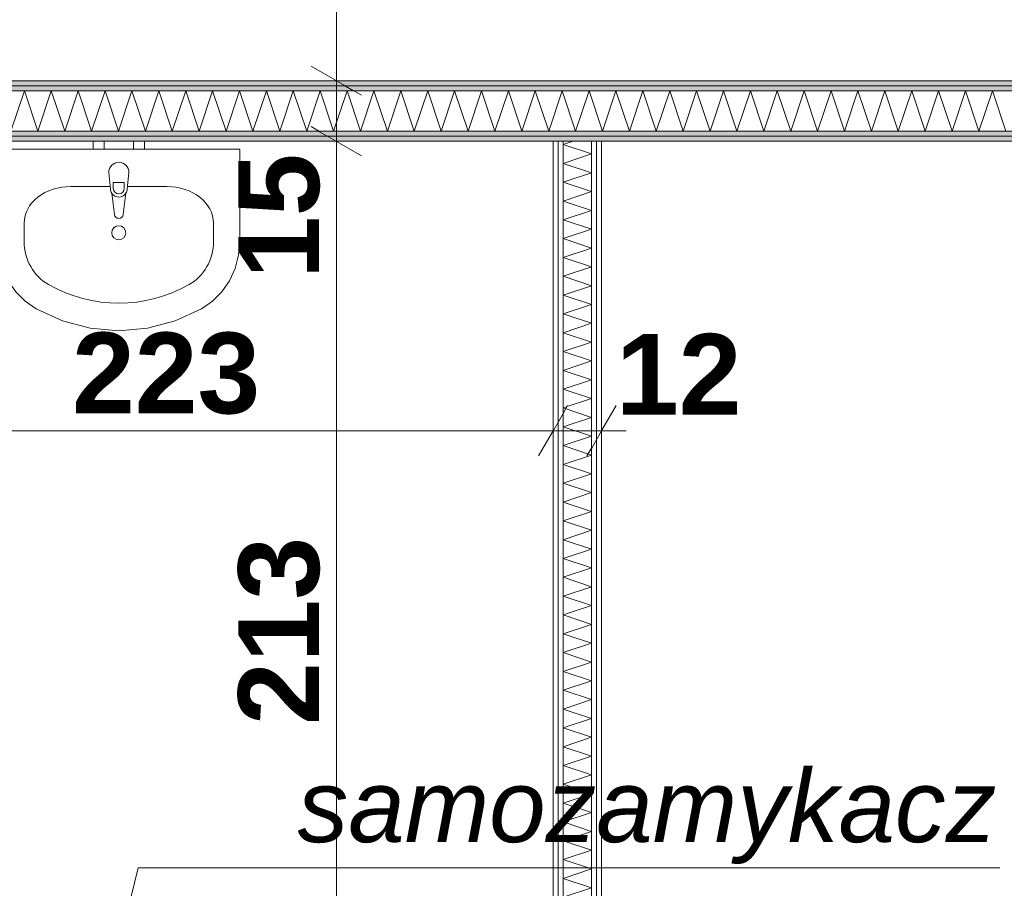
# Model space of a CAD drawing. Extents: x -7314 to 11761, y 144 to 9383.
# Tile 66 of 193: x 1191 to 1435, y 4007 to 4223. Entities that reach past the tile are written whole.
import ezdxf
from ezdxf.xclip import XClip

# ---------------------------------------------------------------- set-up
doc = ezdxf.new("R2010")
doc.units = 0
doc.header["$MEASUREMENT"] = 0
doc.header["$XCLIPFRAME"] = 0
doc.linetypes.add('Wipeout_Contour', pattern=[20000, 0, -20000])
for name, color, linetype in [('FORMA - Arch 01 - 220-A Ściany', 7, 'Continuous'), ('FORMA - Arch 01 - 540-I Ogrzewanie', 7, 'Continuous'), ('FORMA - Arch 02 - Strefy', 7, 'Continuous'), ('FORMA - Arch 04 - Wymiary i opisy ppoż', 7, 'Continuous'), ('FORMA - Arch 04 - Wymiary ogólne', 7, 'Continuous')]:
    doc.layers.add(name, color=color, linetype=linetype)
doc.styles.add('STYL_AUTOMATYCZNY_1', font='arial.ttf')
doc.styles.add('STYL_AUTOMATYCZNY_9', font='arial.ttf')
pattern_1 = [(0, (4185.3, -5972.398), (0, 7.5), [0, -7.5])]

# ---------------------------------------------------------------- blocks, each defined once
blk = doc.blocks.new('*X44')
at = {"layer": 'FORMA - Arch 01 - 220-A Ściany', "color": 7, "linetype": 'Continuous', "lineweight": 5, "ltscale": 0.025}
for p, q in [((1188.63, 4194.93), (1191.97, 4204.93)), ((1191.97, 4204.93), (1195.3, 4194.93)), ((1195.3, 4194.93), (1198.63, 4204.93)), ((1198.63, 4204.93), (1201.97, 4194.93)), ((1201.97, 4194.93), (1205.3, 4204.93)), ((1205.3, 4204.93), (1208.63, 4194.93)), ((1208.63, 4194.93), (1211.97, 4204.93)), ((1211.97, 4204.93), (1215.3, 4194.93)), ((1215.3, 4194.93), (1218.63, 4204.93)), ((1218.63, 4204.93), (1221.97, 4194.93)), ((1221.97, 4194.93), (1225.3, 4204.93)), ((1225.3, 4204.93), (1228.63, 4194.93)), ((1228.63, 4194.93), (1231.97, 4204.93)), ((1231.97, 4204.93), (1235.3, 4194.93)), ((1235.3, 4194.93), (1238.63, 4204.93)), ((1238.63, 4204.93), (1241.97, 4194.93)), ((1241.97, 4194.93), (1245.3, 4204.93)), ((1245.3, 4204.93), (1248.63, 4194.93)), ((1248.63, 4194.93), (1251.97, 4204.93)), ((1251.97, 4204.93), (1255.3, 4194.93)), ((1255.3, 4194.93), (1258.63, 4204.93)), ((1258.63, 4204.93), (1261.97, 4194.93)), ((1261.97, 4194.93), (1265.3, 4204.93)), ((1265.3, 4204.93), (1268.63, 4194.93)), ((1268.63, 4194.93), (1271.97, 4204.93)), ((1271.97, 4204.93), (1275.3, 4194.93)), ((1275.3, 4194.93), (1278.63, 4204.93)), ((1278.63, 4204.93), (1281.97, 4194.93)), ((1281.97, 4194.93), (1285.3, 4204.93)), ((1285.3, 4204.93), (1288.63, 4194.93)), ((1288.63, 4194.93), (1291.97, 4204.93)), ((1291.97, 4204.93), (1295.3, 4194.93)), ((1295.3, 4194.93), (1298.63, 4204.93)), ((1298.63, 4204.93), (1301.97, 4194.93)), ((1301.97, 4194.93), (1305.3, 4204.93)), ((1305.3, 4204.93), (1308.63, 4194.93)), ((1308.63, 4194.93), (1311.97, 4204.93)), ((1311.97, 4204.93), (1315.3, 4194.93)), ((1315.3, 4194.93), (1318.63, 4204.93)), ((1318.63, 4204.93), (1321.97, 4194.93)), ((1321.97, 4194.93), (1325.3, 4204.93)), ((1325.3, 4204.93), (1328.63, 4194.93)), ((1328.63, 4194.93), (1331.97, 4204.93)), ((1331.97, 4204.93), (1335.3, 4194.93)), ((1335.3, 4194.93), (1338.63, 4204.93)), ((1338.63, 4204.93), (1341.97, 4194.93)), ((1341.97, 4194.93), (1345.3, 4204.93)), ((1345.3, 4204.93), (1348.63, 4194.93)), ((1348.63, 4194.93), (1351.97, 4204.93)), ((1351.97, 4204.93), (1355.3, 4194.93)), ((1355.3, 4194.93), (1358.63, 4204.93)), ((1358.63, 4204.93), (1361.97, 4194.93)), ((1361.97, 4194.93), (1365.3, 4204.93)), ((1365.3, 4204.93), (1368.63, 4194.93)), ((1368.63, 4194.93), (1371.97, 4204.93)), ((1371.97, 4204.93), (1375.3, 4194.93)), ((1375.3, 4194.93), (1378.63, 4204.93)), ((1378.63, 4204.93), (1381.97, 4194.93)), ((1381.97, 4194.93), (1385.3, 4204.93)), ((1385.3, 4204.93), (1388.63, 4194.93)), ((1388.63, 4194.93), (1391.97, 4204.93)), ((1391.97, 4204.93), (1395.3, 4194.93)), ((1395.3, 4194.93), (1398.63, 4204.93)), ((1398.63, 4204.93), (1401.97, 4194.93)), ((1401.97, 4194.93), (1405.3, 4204.93)), ((1405.3, 4204.93), (1408.63, 4194.93)), ((1408.63, 4194.93), (1411.97, 4204.93)), ((1411.97, 4204.93), (1415.3, 4194.93)), ((1415.3, 4194.93), (1418.63, 4204.93)), ((1418.63, 4204.93), (1421.97, 4194.93)), ((1421.97, 4194.93), (1425.3, 4204.93)), ((1425.3, 4204.93), (1428.63, 4194.93)), ((1428.63, 4194.93), (1431.97, 4204.93)), ((1431.97, 4204.93), (1435.3, 4194.93))]:
    blk.add_line(p, q, dxfattribs=at)
blk = doc.blocks.new('*X48')
at = {"layer": 'FORMA - Arch 01 - 220-A Ściany', "color": 7, "linetype": 'Continuous', "lineweight": 5, "ltscale": 0.025}
for p, q in [((1328.02, 4192.43), (1325.54, 4191.6)), ((1325.54, 4191.6), (1332.54, 4189.27)), ((1332.54, 4189.27), (1325.54, 4186.94)), ((1325.54, 4186.94), (1332.54, 4184.6)), ((1332.54, 4184.6), (1325.54, 4182.27)), ((1325.54, 4182.27), (1332.54, 4179.94)), ((1332.54, 4179.94), (1325.54, 4177.6)), ((1325.54, 4177.6), (1332.54, 4175.27)), ((1332.54, 4175.27), (1325.54, 4172.94)), ((1325.54, 4172.94), (1332.54, 4170.6)), ((1332.54, 4170.6), (1325.54, 4168.27)), ((1325.54, 4168.27), (1332.54, 4165.94)), ((1332.54, 4165.94), (1325.54, 4163.6)), ((1325.54, 4163.6), (1332.54, 4161.27)), ((1332.54, 4161.27), (1325.54, 4158.94)), ((1325.54, 4158.94), (1332.54, 4156.6)), ((1332.54, 4156.6), (1325.54, 4154.27)), ((1325.54, 4154.27), (1332.54, 4151.94)), ((1332.54, 4151.94), (1325.54, 4149.6)), ((1325.54, 4149.6), (1332.54, 4147.27)), ((1332.54, 4147.27), (1325.54, 4144.94)), ((1325.54, 4144.94), (1332.54, 4142.6)), ((1332.54, 4142.6), (1325.54, 4140.27)), ((1325.54, 4140.27), (1332.54, 4137.94)), ((1332.54, 4137.94), (1325.54, 4135.6)), ((1325.54, 4135.6), (1332.54, 4133.27)), ((1332.54, 4133.27), (1325.54, 4130.94)), ((1325.54, 4130.94), (1332.54, 4128.6)), ((1332.54, 4128.6), (1325.54, 4126.27)), ((1325.54, 4126.27), (1332.54, 4123.94)), ((1332.54, 4123.94), (1325.54, 4121.6)), ((1325.54, 4121.6), (1332.54, 4119.27)), ((1332.54, 4119.27), (1325.54, 4116.94)), ((1325.54, 4116.94), (1332.54, 4114.6)), ((1332.54, 4114.6), (1325.54, 4112.27)), ((1325.54, 4112.27), (1332.54, 4109.94)), ((1332.54, 4109.94), (1325.54, 4107.6)), ((1325.54, 4107.6), (1332.54, 4105.27)), ((1332.54, 4105.27), (1325.54, 4102.94)), ((1325.54, 4102.94), (1332.54, 4100.6)), ((1332.54, 4100.6), (1325.54, 4098.27)), ((1325.54, 4098.27), (1332.54, 4095.94)), ((1332.54, 4095.94), (1325.54, 4093.6)), ((1325.54, 4093.6), (1332.54, 4091.27)), ((1332.54, 4091.27), (1325.54, 4088.94)), ((1325.54, 4088.94), (1332.54, 4086.6)), ((1332.54, 4086.6), (1325.54, 4084.27)), ((1325.54, 4084.27), (1332.54, 4081.94)), ((1332.54, 4081.94), (1325.54, 4079.6)), ((1325.54, 4079.6), (1332.54, 4077.27)), ((1332.54, 4077.27), (1325.54, 4074.94)), ((1325.54, 4074.94), (1332.54, 4072.6)), ((1332.54, 4072.6), (1325.54, 4070.27)), ((1325.54, 4070.27), (1332.54, 4067.94)), ((1332.54, 4067.94), (1325.54, 4065.6)), ((1325.54, 4065.6), (1332.54, 4063.27)), ((1332.54, 4063.27), (1325.54, 4060.94)), ((1325.54, 4060.94), (1332.54, 4058.6)), ((1332.54, 4058.6), (1325.54, 4056.27)), ((1325.54, 4056.27), (1332.54, 4053.94)), ((1332.54, 4053.94), (1325.54, 4051.6)), ((1325.54, 4051.6), (1332.54, 4049.27)), ((1332.54, 4049.27), (1325.54, 4046.94)), ((1325.54, 4046.94), (1332.54, 4044.6)), ((1332.54, 4044.6), (1325.54, 4042.27)), ((1325.54, 4042.27), (1332.54, 4039.94)), ((1332.54, 4039.94), (1325.54, 4037.6)), ((1325.54, 4037.6), (1332.54, 4035.27)), ((1332.54, 4035.27), (1325.54, 4032.94)), ((1325.54, 4032.94), (1332.54, 4030.6)), ((1332.54, 4030.6), (1325.54, 4028.27)), ((1325.54, 4028.27), (1332.54, 4025.94)), ((1332.54, 4025.94), (1325.54, 4023.6)), ((1325.54, 4023.6), (1332.54, 4021.27)), ((1332.54, 4021.27), (1325.54, 4018.94)), ((1325.54, 4018.94), (1332.54, 4016.6)), ((1332.54, 4016.6), (1325.54, 4014.27)), ((1325.54, 4014.27), (1332.54, 4011.94)), ((1332.54, 4011.94), (1325.54, 4009.6)), ((1325.54, 4009.6), (1332.54, 4007.27)), ((1332.54, 4007.27), (1325.54, 4004.94))]:
    blk.add_line(p, q, dxfattribs=at)
blk = doc.blocks.new('Rysunek_1_1', base_point=(4185.3, -5972.4))
at = {"layer": 'FORMA - Arch 04 - Wymiary ogólne', "color": 154, "linetype": 'Continuous', "lineweight": 13, "insert": (1338.65, 4124.63), "char_height": 20, "width": 30.509, "attachment_point": 7, "style": 'STYL_AUTOMATYCZNY_9'}
blk.add_mtext('\\A1;{\\pql;\\fArial|b1|i0|c238|p0;\\W1.000000;12}', dxfattribs=at)
at = {"color": 254, "linetype": 'Wipeout_Contour', "lineweight": 0, "ltscale": 19431.659416}
blk.add_wipeout([(3398.04, 4207.43), (929.04, 4207.43), (929.04, 4206.18), (3398.04, 4206.18)], dxfattribs=at).dxf.layer = 'FORMA - Arch 01 - 220-A Ściany'
at = {"color": 254, "linetype": 'Wipeout_Contour', "lineweight": 0, "ltscale": 21054.851086}
blk.add_wipeout([(1323.04, 4192.43), (914.04, 4192.43), (914.04, 3979.19), (954.04, 3979.19), (1323.04, 3979.19)], dxfattribs=at).dxf.layer = 'FORMA - Arch 02 - Strefy'
at = {"layer": 'FORMA - Arch 01 - 220-A Ściany', "linetype": 'Continuous', "lineweight": 5}
h = blk.add_hatch(dxfattribs=at)
h.set_pattern_fill('Gips_0001', style=0, pattern_type=2)
h.set_pattern_definition(pattern_1)
h.paths.add_polyline_path([(3398.04, 4207.43), (929.04, 4207.43), (929.04, 4206.18), (3398.04, 4206.18)])
at = {"layer": 'FORMA - Arch 01 - 220-A Ściany', "color": 7, "linetype": 'Continuous', "lineweight": 15, "ltscale": 0.025, "flags": 128}
blk.add_lwpolyline([(3398.04, 4207.43), (929.04, 4207.43)], dxfattribs=at)
at = {"layer": 'FORMA - Arch 04 - Wymiary i opisy ppoż', "color": 1, "linetype": 'Continuous', "lineweight": 13, "ltscale": 0.025}
for p, q in [((1213.05, 3983.07), (1220.17, 4012.19)), ((1220.17, 4012.19), (1255.69, 4012.19))]:
    blk.add_line(p, q, dxfattribs=at)
at = {"layer": 'FORMA - Arch 04 - Wymiary ogólne', "color": 154, "linetype": 'Continuous', "lineweight": 13, "ltscale": 0.025}
for p, q in [((1269.31, 4207.43), (1269.31, 7495.29)), ((1278.68, 4207.43), (1259.93, 4207.43))]:
    blk.add_line(p, q, dxfattribs=at)
at = {"layer": 'FORMA - Arch 04 - Wymiary ogólne', "color": 154, "linetype": 'Continuous', "lineweight": 13, "insert": (1265.31, 4047.67), "char_height": 20, "width": 45.7634, "attachment_point": 7, "rotation": 90, "style": 'STYL_AUTOMATYCZNY_9'}
blk.add_mtext('\\A1;{\\pql;\\fArial|b1|i0|c238|p0;\\W1.000000;213}', dxfattribs=at)
at = {"color": 254, "linetype": 'Wipeout_Contour', "lineweight": 0, "ltscale": 19463.725434}
blk.add_wipeout([(1099.79, 4192.43), (3398.04, 4192.43), (3398.04, 4193.68), (1099.79, 4193.68)], dxfattribs=at).dxf.layer = 'FORMA - Arch 01 - 220-A Ściany'
at = {"layer": 'FORMA - Arch 01 - 220-A Ściany', "linetype": 'Continuous', "lineweight": 5}
h = blk.add_hatch(dxfattribs=at)
h.set_pattern_fill('Gips_0001', style=0, pattern_type=2)
h.set_pattern_definition(pattern_1)
h.paths.add_polyline_path([(1099.79, 4192.43), (3398.04, 4192.43), (3398.04, 4193.68), (1099.79, 4193.68)])
at = {"layer": 'FORMA - Arch 01 - 220-A Ściany', "color": 7, "linetype": 'Continuous', "lineweight": 15, "ltscale": 0.025, "flags": 128}
blk.add_lwpolyline([(1099.79, 4192.43), (3398.04, 4192.43)], dxfattribs=at)
at = {"layer": 'FORMA - Arch 04 - Wymiary ogólne', "color": 154, "linetype": 'Continuous', "lineweight": 13, "ltscale": 0.025}
for p, q in [((1278.68, 4192.43), (1259.93, 4192.43)), ((1269.31, 3979.19), (1269.31, 4192.43))]:
    blk.add_line(p, q, dxfattribs=at)
at = {"color": 254, "linetype": 'Wipeout_Contour', "lineweight": 0, "ltscale": 19427.273492}
blk.add_wipeout([(3398.04, 4206.18), (929.04, 4206.18), (929.04, 4204.93), (3398.04, 4204.93)], dxfattribs=at).dxf.layer = 'FORMA - Arch 01 - 220-A Ściany'
at = {"layer": 'FORMA - Arch 01 - 220-A Ściany', "linetype": 'Continuous', "lineweight": 5}
h = blk.add_hatch(dxfattribs=at)
h.set_pattern_fill('Gips_0001', style=0, pattern_type=2)
h.set_pattern_definition(pattern_1)
h.paths.add_polyline_path([(3398.04, 4206.18), (929.04, 4206.18), (929.04, 4204.93), (3398.04, 4204.93)])
at = {"layer": 'FORMA - Arch 01 - 220-A Ściany', "color": 7, "linetype": 'Continuous', "lineweight": 13, "ltscale": 0.025}
blk.add_line((3398.04, 4206.18), (929.04, 4206.18), dxfattribs=at)
at = {"color": 254, "linetype": 'Wipeout_Contour', "lineweight": 0, "ltscale": 19467.452305}
blk.add_wipeout([(1098.54, 4193.68), (3398.04, 4193.68), (3398.04, 4194.93), (1098.54, 4194.93)], dxfattribs=at).dxf.layer = 'FORMA - Arch 01 - 220-A Ściany'
at = {"color": 254, "linetype": 'Wipeout_Contour', "lineweight": 0, "ltscale": 17179.967231}
blk.add_wipeout([(1324.29, 3979.19), (1324.29, 4192.43), (1323.04, 4192.43), (1323.04, 3979.19)], dxfattribs=at).dxf.layer = 'FORMA - Arch 01 - 220-A Ściany'
at = {"color": 254, "linetype": 'Wipeout_Contour', "lineweight": 0, "ltscale": 17135.906397}
blk.add_wipeout([(1333.79, 3948.92), (1335.04, 3948.92), (1335.04, 4192.43), (1333.79, 4192.43)], dxfattribs=at).dxf.layer = 'FORMA - Arch 01 - 220-A Ściany'
at = {"color": 254, "linetype": 'Wipeout_Contour', "lineweight": 0, "ltscale": 17450.764531}
blk.add_wipeout([(1209.02, 4190.43), (1211.72, 4190.43), (1211.72, 4192.43), (1209.02, 4192.43)], dxfattribs=at).dxf.layer = 'FORMA - Arch 01 - 540-I Ogrzewanie'
at = {"color": 254, "linetype": 'Wipeout_Contour', "lineweight": 0, "ltscale": 17461.904314}
blk.add_wipeout([(1219.02, 4190.43), (1221.72, 4190.43), (1221.72, 4192.43), (1219.02, 4192.43)], dxfattribs=at).dxf.layer = 'FORMA - Arch 01 - 540-I Ogrzewanie'
at = {"layer": 'FORMA - Arch 01 - 220-A Ściany', "linetype": 'Continuous', "lineweight": 5}
h = blk.add_hatch(dxfattribs=at)
h.set_pattern_fill('Gips_0001', style=0, pattern_type=2)
h.set_pattern_definition(pattern_1)
h.paths.add_polyline_path([(1098.54, 4193.68), (3398.04, 4193.68), (3398.04, 4194.93), (1098.54, 4194.93)])
h = blk.add_hatch(dxfattribs=at)
h.set_pattern_fill('Gips_0001', style=0, pattern_type=2)
h.set_pattern_definition(pattern_1)
h.paths.add_polyline_path([(1324.29, 3979.19), (1324.29, 4192.43), (1323.04, 4192.43), (1323.04, 3979.19)])
h = blk.add_hatch(dxfattribs=at)
h.set_pattern_fill('Gips_0001', style=0, pattern_type=2)
h.set_pattern_definition(pattern_1)
h.paths.add_polyline_path([(1333.79, 3948.92), (1335.04, 3948.92), (1335.04, 4192.43), (1333.79, 4192.43)])
at = {"layer": 'FORMA - Arch 01 - 220-A Ściany', "color": 7, "linetype": 'Continuous', "lineweight": 13, "ltscale": 0.025}
blk.add_line((1098.54, 4193.68), (3398.04, 4193.68), dxfattribs=at)
at = {"layer": 'FORMA - Arch 01 - 220-A Ściany', "color": 7, "linetype": 'Continuous', "lineweight": 15, "ltscale": 0.025, "flags": 128}
for points in [[(1323.04, 4192.43), (1323.04, 3979.19)], [(1335.04, 3948.92), (1335.04, 4192.43)]]:
    blk.add_lwpolyline(points, dxfattribs=at)
at = {"layer": 'FORMA - Arch 01 - 540-I Ogrzewanie', "color": 6, "linetype": 'Continuous', "lineweight": 15, "ltscale": 0.025, "flags": 128}
for points in [[(1209.02, 4190.43), (1211.72, 4190.43), (1211.72, 4192.43), (1209.02, 4192.43)], [(1219.02, 4190.43), (1221.72, 4190.43), (1221.72, 4192.43), (1219.02, 4192.43)]]:
    blk.add_lwpolyline(points, close=True, dxfattribs=at)
at = {"layer": 'FORMA - Arch 04 - Wymiary ogólne', "color": 154, "linetype": 'Continuous', "lineweight": 13, "ltscale": 0.025}
for p, q in [((1323.04, 4130), (1323.04, 4111.26)), ((1335.04, 4130), (1335.04, 4111.26)), ((1323.04, 4120.63), (1099.79, 4120.63)), ((1341.15, 4120.63), (1335.04, 4120.63))]:
    blk.add_line(p, q, dxfattribs=at)
at = {"color": 254, "linetype": 'Wipeout_Contour', "lineweight": 0, "ltscale": 19486.448802}
blk.add_wipeout([(1097.29, 4194.93), (3398.04, 4194.93), (3398.04, 4204.93), (1097.29, 4204.93)], dxfattribs=at).dxf.layer = 'FORMA - Arch 01 - 220-A Ściany'
at = {"color": 254, "linetype": 'Wipeout_Contour', "lineweight": 0, "ltscale": 17179.137654}
blk.add_wipeout([(1325.54, 3977.94), (1325.54, 4192.43), (1324.29, 4192.43), (1324.29, 3977.94)], dxfattribs=at).dxf.layer = 'FORMA - Arch 01 - 220-A Ściany'
at = {"color": 254, "linetype": 'Wipeout_Contour', "lineweight": 0, "ltscale": 17134.348483}
blk.add_wipeout([(1332.54, 3948.92), (1333.79, 3948.92), (1333.79, 4192.43), (1332.54, 4192.43)], dxfattribs=at).dxf.layer = 'FORMA - Arch 01 - 220-A Ściany'
at = {"color": 254, "linetype": 'Wipeout_Contour', "lineweight": 0, "ltscale": 90982.541524}
blk.add_wipeout([(1185.37, 4190.43), (1185.37, 4167.52), (1185.66, 4164.15), (1186.52, 4160.88), (1187.92, 4157.83), (1189.82, 4155.09), (1192.16, 4152.74), (1194.86, 4150.87), (1201.38, 4147.87), (1208.28, 4146.04), (1215.37, 4145.43), (1222.47, 4146.04), (1229.37, 4147.87), (1235.89, 4150.87), (1238.59, 4152.74), (1240.92, 4155.09), (1242.82, 4157.83), (1244.23, 4160.88), (1245.08, 4164.15), (1245.37, 4167.52), (1245.37, 4190.43)], dxfattribs=at).dxf.layer = 'FORMA - Arch 01 - 540-I Ogrzewanie'
at = {"layer": 'FORMA - Arch 01 - 220-A Ściany', "linetype": 'Continuous', "lineweight": 5}
h = blk.add_hatch(dxfattribs=at)
h.set_pattern_fill('Gips_0001', style=0, pattern_type=2)
h.set_pattern_definition(pattern_1)
h.paths.add_polyline_path([(1325.54, 3977.94), (1325.54, 4192.43), (1324.29, 4192.43), (1324.29, 3977.94)])
h = blk.add_hatch(dxfattribs=at)
h.set_pattern_fill('Gips_0001', style=0, pattern_type=2)
h.set_pattern_definition(pattern_1)
h.paths.add_polyline_path([(1332.54, 3948.92), (1333.79, 3948.92), (1333.79, 4192.43), (1332.54, 4192.43)])
at = {"layer": 'FORMA - Arch 01 - 220-A Ściany', "color": 7, "linetype": 'Continuous', "lineweight": 13, "ltscale": 0.025}
for p, q in [((3398.04, 4204.93), (1097.29, 4204.93)), ((1097.29, 4194.93), (3398.04, 4194.93)), ((1324.29, 4192.43), (1324.29, 3977.94)), ((1333.79, 3948.92), (1333.79, 4192.43))]:
    blk.add_line(p, q, dxfattribs=at)
at = {"layer": 'FORMA - Arch 01 - 220-A Ściany', "color": 7, "linetype": 'Continuous', "lineweight": 15, "ltscale": 0.025, "flags": 128}
for points in [[(1323.04, 4192.43), (1324.29, 4192.43)], [(1333.79, 4192.43), (1335.04, 4192.43)]]:
    blk.add_lwpolyline(points, dxfattribs=at)
at = {"layer": 'FORMA - Arch 01 - 540-I Ogrzewanie', "color": 6, "linetype": 'Continuous', "lineweight": 15, "ltscale": 0.025}
for p, q in [((1227.26, 4181.2), (1203.49, 4181.2)), ((1191.9, 4172.1), (1191.9, 4167.52)), ((1238.85, 4172.1), (1238.85, 4167.52))]:
    blk.add_line(p, q, dxfattribs=at)
at = {"layer": 'FORMA - Arch 01 - 540-I Ogrzewanie', "color": 6, "linetype": 'Continuous', "lineweight": 15, "ltscale": 0.025, "flags": 128}
blk.add_lwpolyline([(1185.37, 4190.43), (1185.37, 4167.52), (1185.66, 4164.15), (1186.52, 4160.88), (1187.92, 4157.83), (1189.82, 4155.09), (1192.16, 4152.74), (1194.86, 4150.87), (1201.38, 4147.87), (1208.28, 4146.04), (1215.37, 4145.43), (1222.47, 4146.04), (1229.37, 4147.87), (1235.89, 4150.87), (1238.59, 4152.74), (1240.92, 4155.09), (1242.82, 4157.83), (1244.23, 4160.88), (1245.08, 4164.15), (1245.37, 4167.52), (1245.37, 4190.43)], close=True, dxfattribs=at)
at = {"layer": 'FORMA - Arch 01 - 540-I Ogrzewanie', "color": 6, "linetype": 'Continuous', "lineweight": 15, "ltscale": 0.025}
blk.add_circle((1215.37, 4169.71), 1.75, dxfattribs=at)
for centre, major_axis, ratio, start_param, end_param in [((1203.5, 4172.1), (11.61, 0), 0.783646, 1.570796, 3.141593), ((1227.24, 4172.1), (11.61, 0), 0.783646, 0, 1.570796), ((1203.49, 4167.52), (0, 12.12), 0.956522, 1.570796, 2.644618), ((1227.26, 4167.52), (0, 12.12), 0.956522, 3.638567, 4.712389), ((1215.37, 4190.43), (0, 38.18), 0.956522, 2.644618, 3.638567)]:
    blk.add_ellipse(centre, major_axis=major_axis, ratio=ratio, start_param=start_param, end_param=end_param, dxfattribs=at)
at = {"layer": 'FORMA - Arch 04 - Wymiary ogólne', "color": 154, "linetype": 'Continuous', "lineweight": 13, "ltscale": 0.025}
for p, q in [((1263.06, 4211.04), (1275.56, 4203.82)), ((1269.31, 4192.43), (1269.31, 4207.43)), ((1263.06, 4196.04), (1275.56, 4188.82))]:
    blk.add_line(p, q, dxfattribs=at)
at = {"color": 7, "linetype": 'Continuous', "lineweight": 13, "ltscale": 0.025}
blk.add_blockref('*X44', (0, 0), dxfattribs=at)
at = {"layer": 'FORMA - Arch 04 - Wymiary ogólne', "color": 154, "linetype": 'Continuous', "lineweight": 13, "insert": (1265.31, 4158.31), "char_height": 20, "width": 30.509, "attachment_point": 7, "rotation": 90, "style": 'STYL_AUTOMATYCZNY_9'}
blk.add_mtext('\\A1;{\\pql;\\fArial|b1|i0|c238|p0;\\W1.000000;15}', dxfattribs=at)
at = {"layer": 'FORMA - Arch 04 - Wymiary ogólne', "color": 154, "linetype": 'Continuous', "lineweight": 13, "insert": (1203.79, 4124.63), "char_height": 20, "width": 45.7634, "attachment_point": 7, "style": 'STYL_AUTOMATYCZNY_9'}
blk.add_mtext('\\A1;{\\pql;\\fArial|b1|i0|c238|p0;\\W1.000000;223}', dxfattribs=at)
at = {"color": 254, "linetype": 'Wipeout_Contour', "lineweight": 0, "ltscale": 17181.8712}
blk.add_wipeout([(1332.54, 3976.69), (1332.54, 4192.43), (1325.54, 4192.43), (1325.54, 3976.69)], dxfattribs=at).dxf.layer = 'FORMA - Arch 01 - 220-A Ściany'
at = {"color": 254, "linetype": 'Wipeout_Contour', "lineweight": 0, "ltscale": 95764.407394}
blk.add_wipeout([(1212.87, 4184.7), (1213.27, 4180.5), (1213.27, 4180.5), (1213.6, 4179.55), (1213.6, 4179.55), (1214.26, 4174.26), (1214.26, 4174.26), (1214.63, 4173.56), (1215.37, 4173.28), (1216.11, 4173.56), (1216.48, 4174.26), (1216.48, 4174.26), (1217.15, 4179.55), (1217.15, 4179.55), (1217.47, 4180.5), (1217.47, 4180.5), (1217.87, 4184.7), (1217.87, 4184.7), (1217.14, 4186.46), (1215.37, 4187.2), (1213.61, 4186.46)], dxfattribs=at).dxf.layer = 'FORMA - Arch 01 - 540-I Ogrzewanie'
at = {"layer": 'FORMA - Arch 01 - 220-A Ściany', "color": 7, "linetype": 'Continuous', "lineweight": 13, "ltscale": 0.025}
for p, q in [((1325.54, 4192.43), (1325.54, 3976.69)), ((1332.54, 3976.69), (1332.54, 4192.43))]:
    blk.add_line(p, q, dxfattribs=at)
at = {"layer": 'FORMA - Arch 01 - 220-A Ściany', "color": 7, "linetype": 'Continuous', "lineweight": 15, "ltscale": 0.025, "flags": 128}
for points in [[(1324.29, 4192.43), (1325.54, 4192.43)], [(1325.54, 4192.43), (1332.54, 4192.43)], [(1332.54, 4192.43), (1333.79, 4192.43)]]:
    blk.add_lwpolyline(points, dxfattribs=at)
at = {"layer": 'FORMA - Arch 01 - 540-I Ogrzewanie', "color": 6, "linetype": 'Continuous', "lineweight": 15, "ltscale": 0.025}
for p, q in [((1214.01, 4180.72), (1214.01, 4182.2)), ((1214.01, 4182.2), (1216.73, 4182.2)), ((1216.73, 4182.2), (1216.73, 4180.72))]:
    blk.add_line(p, q, dxfattribs=at)
at = {"layer": 'FORMA - Arch 01 - 540-I Ogrzewanie', "color": 6, "linetype": 'Continuous', "lineweight": 15, "ltscale": 0.025, "flags": 128}
blk.add_lwpolyline([(1212.87, 4184.7), (1213.27, 4180.5, 0.12102), (1213.6, 4179.55), (1214.26, 4174.26, 0.882566), (1216.48, 4174.26), (1217.15, 4179.55, 0.12102), (1217.47, 4180.5), (1217.87, 4184.7, 1)], format="xyb", close=True, dxfattribs=at)
at = {"layer": 'FORMA - Arch 01 - 540-I Ogrzewanie', "color": 6, "linetype": 'Continuous', "lineweight": 15, "ltscale": 0.025}
for centre, radius, start, end in [((1215.37, 4180.69), 2.11, 212.771, 327.229), ((1215.37, 4180.72), 1.36, 180, 0)]:
    blk.add_arc(centre, radius, start, end, dxfattribs=at)
at = {"layer": 'FORMA - Arch 04 - Wymiary i opisy ppoż', "color": 1, "linetype": 'Continuous', "lineweight": 13, "ltscale": 0.025}
blk.add_line((1255.69, 4012.19), (1433.79, 4012.19), dxfattribs=at)
at = {"layer": 'FORMA - Arch 04 - Wymiary ogólne', "color": 154, "linetype": 'Continuous', "lineweight": 13, "ltscale": 0.025}
for p, q in [((1319.43, 4114.38), (1326.65, 4126.88)), ((1331.43, 4114.38), (1338.65, 4126.88)), ((1335.04, 4120.63), (1323.04, 4120.63))]:
    blk.add_line(p, q, dxfattribs=at)
at = {"color": 7, "linetype": 'Continuous', "lineweight": 13, "ltscale": 0.025}
blk.add_blockref('*X48', (0, 0), dxfattribs=at)
at = {"layer": 'FORMA - Arch 04 - Wymiary i opisy ppoż', "color": 1, "linetype": 'Continuous', "lineweight": 13, "insert": (1259.69, 4013.16), "char_height": 18, "attachment_point": 7, "style": 'STYL_AUTOMATYCZNY_1'}
blk.add_mtext('\\A1;{\\pql;\\fArial|b0|i1|c238|p0;\\W1.000000;samozamykacz}', dxfattribs=at)

msp = doc.modelspace()

# ---------------------------------------------------------------- block references
at = {"lineweight": 20}
ref = msp.add_blockref('Rysunek_1_1', (4185.29965, -5972.39804), dxfattribs=at)
XClip(ref).set_block_clipping_path([(254.0251470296, 246.5573808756), (9689.7973583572, 9358.9497337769)])

doc.saveas('drawing.dxf')
